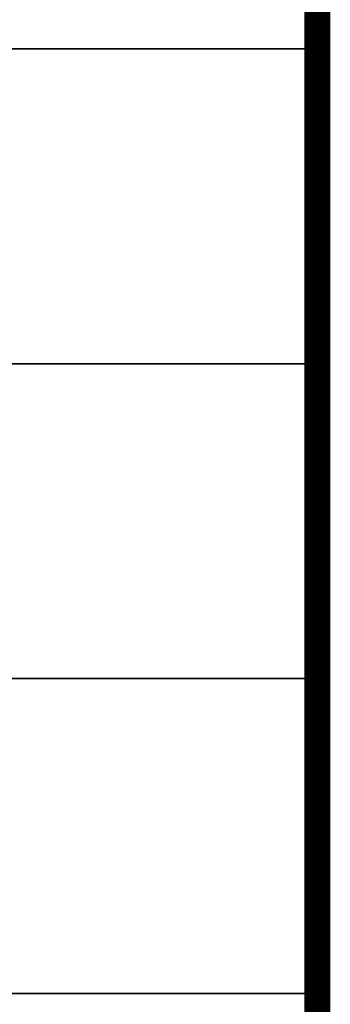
# Model space of a CAD drawing. Header units: millimetres. Extents: x 708158 to 1984082, y -168213 to -53.
# Tile 53 of 220: x 831958 to 832845, y -90181 to -87367. Entities that reach past the tile are written whole.
import ezdxf

# ---------------------------------------------------------------- set-up
doc = ezdxf.new("R2010")
doc.units = ezdxf.units.MM
doc.header["$LTSCALE"] = 1000
doc.layers.get('0').update_dxf_attribs({"color": 8})
doc.layers.add('图框', color=4, linetype='Continuous', lineweight=35)

# ---------------------------------------------------------------- blocks, each defined once
blk = doc.blocks.new('A$C998f5811')
at = {"layer": '图框', "color": 4}
for p, q in [((-7500, 20250), (-1500, 20250)), ((-7500, 19350), (-1500, 19350)), ((-7500, 18450), (-1500, 18450)), ((-7500, 17550), (-1500, 17550))]:
    blk.add_line(p, q, dxfattribs=at)
at = {"layer": '图框', "color": 4, "const_width": 74.2}
blk.add_lwpolyline([(-122400, 1500), (-1500, 1500), (-1500, 87600), (-122400, 87600)], close=True, dxfattribs=at)

msp = doc.modelspace()

# ---------------------------------------------------------------- block references
msp.add_blockref('A$C998f5811', (834307.6, -107699.9))

doc.saveas('drawing.dxf')
